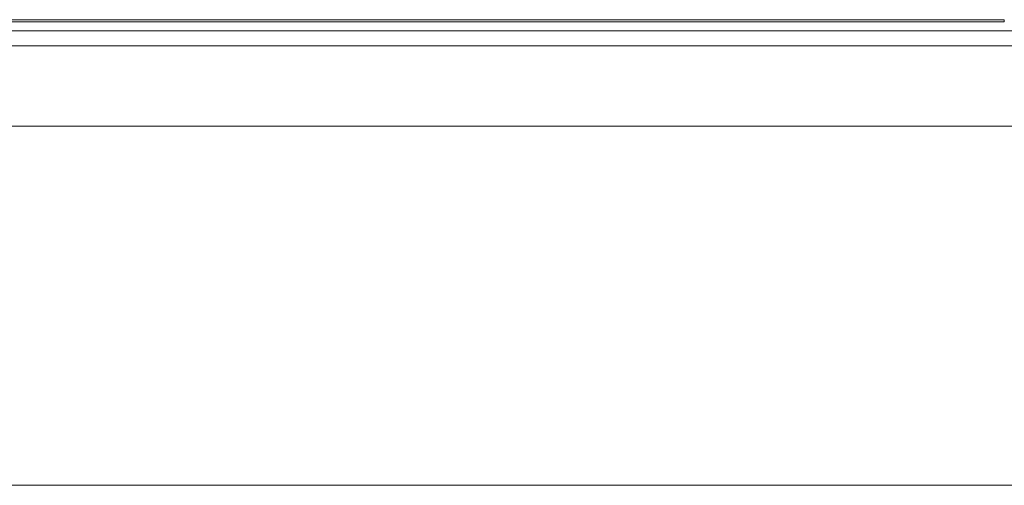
# Model space of a CAD drawing. Header units: millimetres. Extents: x 83969 to 163860, y -22594 to 4849.
# Tile 47 of 108: x 163525.86 to 163534.04, y -21401.25 to -21397.38. Entities that reach past the tile are written whole.
import ezdxf
from ezdxf.enums import TextEntityAlignment as Align

# ---------------------------------------------------------------- set-up
doc = ezdxf.new("R2010")
doc.units = ezdxf.units.MM
doc.layers.get('0').update_dxf_attribs({"color": 251, "lineweight": 0})
for name, color, linetype in [('! PT Instalacja niskoprądowa', 1, 'Continuous'), ('! PT Wyposażenie szafy RACK', 7, 'Continuous'), ('_Opis_80', 7, 'Continuous')]:
    doc.layers.add(name, color=color, linetype=linetype)
doc.layers.add('BKT_szafy', color=7, linetype='Continuous', lineweight=5)
doc.styles.get("Standard").update_dxf_attribs({"font": 'arial.ttf'})

# ---------------------------------------------------------------- blocks, each defined once
blk = doc.blocks.new('UPS_2U_PA')
at = {"layer": '_Opis_80', "lineweight": 13}
for points in [[(23.679, 46.31), (66.98, 46.31)], [(66.98, 46.31), (66.98, 46.28)], [(23.679, 46.28), (66.98, 46.28)], [(67.483, 46.162), (23.175, 46.162)]]:
    blk.add_lwpolyline(points, dxfattribs=at)
blk = doc.blocks.new('Szafa rack 20U')
at = {"layer": 'BKT_szafy'}
for points in [[(-355.283, 36.513), (-25.4, 36.513), (-25.4, 29.845), (-355.283, 29.845)], [(-381, 29.845), (0, 29.845), (0, 0), (-381, 0)]]:
    blk.add_lwpolyline(points, close=True, dxfattribs=at)
at = {"layer": '! PT Instalacja niskoprądowa'}
blk.add_attdef('NAZWA_SZAFY', text='', height=20, dxfattribs=at).set_placement((-377.652, 659.981), align=Align.MIDDLE_LEFT)

msp = doc.modelspace()

# ---------------------------------------------------------------- block references
at = {"layer": '! PT Wyposażenie szafy RACK', "color": 7, "xscale": 0.1, "yscale": 0.1, "zscale": 0.1}
msp.add_blockref('Szafa rack 20U', (163539.4491, -21401.2474), dxfattribs=at)
at = {"xscale": 0.6288110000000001, "yscale": 0.6288110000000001, "zscale": 0.6288110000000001}
msp.add_blockref('UPS_2U_PA', (163491.9172, -21426.4984), dxfattribs=at)

doc.saveas('drawing.dxf')
